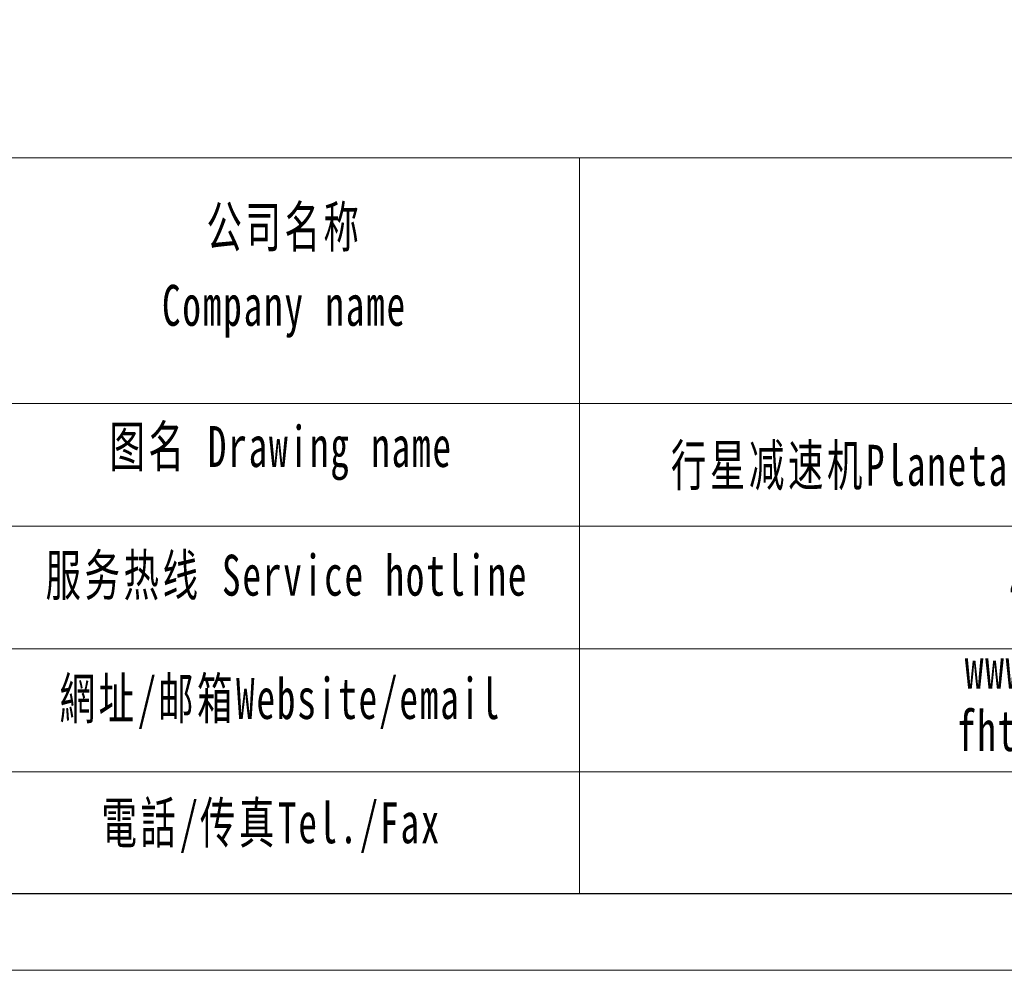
# Model space of a CAD drawing. Header units: millimetres. Extents: x -16 to 1014, y 0 to 717.
# Tile 8 of 15: x 696 to 851, y 0 to 150. Entities that reach past the tile are written whole.
import ezdxf

# ---------------------------------------------------------------- set-up
doc = ezdxf.new("R2010")
doc.units = ezdxf.units.MM
doc.header["$LTSCALE"] = 2.5
doc.layers.add('SLD-0', color=7, linetype='Continuous', lineweight=18)
doc.layers.add('图框_外框线', color=7, linetype='Continuous', lineweight=18)
doc.styles.add('标准', font='txt', dxfattribs={"width": 0.667})

msp = doc.modelspace()

# ---------------------------------------------------------------- linework, layer by layer
at = {"layer": '图框_外框线'}
for p, q in [((89.56, 127.941), (1001.798, 127.941)), ((783.869, 127.941), (783.869, 12.07)), ((89.56, 89.275), (1001.798, 89.275)), ((176.981, 69.941), (1001.798, 69.941)), ((176.981, 50.608), (1001.798, 50.608)), ((176.981, 31.275), (1001.798, 31.275))]:
    msp.add_line(p, q, dxfattribs=at)
at = {"layer": '图框_外框线', "color": 3}
msp.add_lwpolyline([(0, 0), (1013.868, 0), (1013.868, 716.949), (0, 716.949)], close=True, dxfattribs=at)
at = {"layer": '图框_外框线', "color": 3, "lineweight": 25}
msp.add_lwpolyline([(60.349, 12.07), (1001.798, 12.07), (1001.798, 704.879), (60.349, 704.879)], close=True, dxfattribs=at)

# ---------------------------------------------------------------- texts
at = {"layer": 'SLD-0', "color": 1, "char_height": 6.44437, "attachment_point": 2, "line_spacing_factor": 1.15057, "style": '标准'}
for s, insert, width in [('\\T1.1;公司名称\\PCompany name', (737.371, 120.309), 82.41508), ('\\T1.1;图名 Drawing name', (736.842, 85.711), 82.41508), ('\\T1.1;  行星减速机Planetary gearbox：', (840.815, 82.758), 118.98985), ('\\T1.1;服务热线 Service hotline', (737.756, 65.447), 82.41508), ('\\T1.1;400-8040-668 / QQ:4008040668', (896.612, 64.215), 143.83317), ('\\T1.1;www.fht.tw / www.3fgearmotor.com ', (896.018, 50.792), 108.63848), ('\\T1.1;網址/邮箱Website/email', (736.752, 46.031), 82.41508), ('\\T1.1;\\pxt12;fht@fht.tw / sales@3fgearmotor.com ', (897.982, 40.979), 136.93219), ('\\T1.1;電話/传真Tel./Fax', (735.309, 26.463), 82.41508), ('{\\T1.1;021-39948832 /021-39948836 }', (898.049, 25.054), 203.14927)]:
    msp.add_mtext(s, dxfattribs=dict(at, insert=insert, width=width))

# ---------------------------------------------------------------- next in the draw order: texts
at = {"layer": 'SLD-0', "color": 1, "char_height": 6.44437, "width": 235.07639, "attachment_point": 2, "style": '标准', "bg_fill": 2}
for s, insert in [('{\\f宋体|b0|i0|c134|p2;\\W0.65;扭转刚性 \\fArial|b0|i0|c0|p34;Torsional Rigidity}', (586.464, 121.465)), ('\\A1;最大弯曲力矩M{\\H0.7x;\\S^ 2KB;}{\\H0.7x;\\S3^ ;}', (586.073, 103.042)), ('{\\f宋体|b0|i0|c134|p2;容许轴向力Max Axial Force}', (584.851, 83.506))]:
    msp.add_mtext(s, dxfattribs=dict(at, insert=insert))

# ---------------------------------------------------------------- next in the draw order: texts
for s, insert in [('{\\fSimSun|b1|i0|c134|p2;1300 N.m}', (661.077, 100.766)), ('{\\fSimSun|b1|i0|c134|p2;10590 N}', (659.199, 83.417))]:
    msp.add_mtext(s, dxfattribs=dict(at, insert=insert))

doc.saveas('drawing.dxf')
